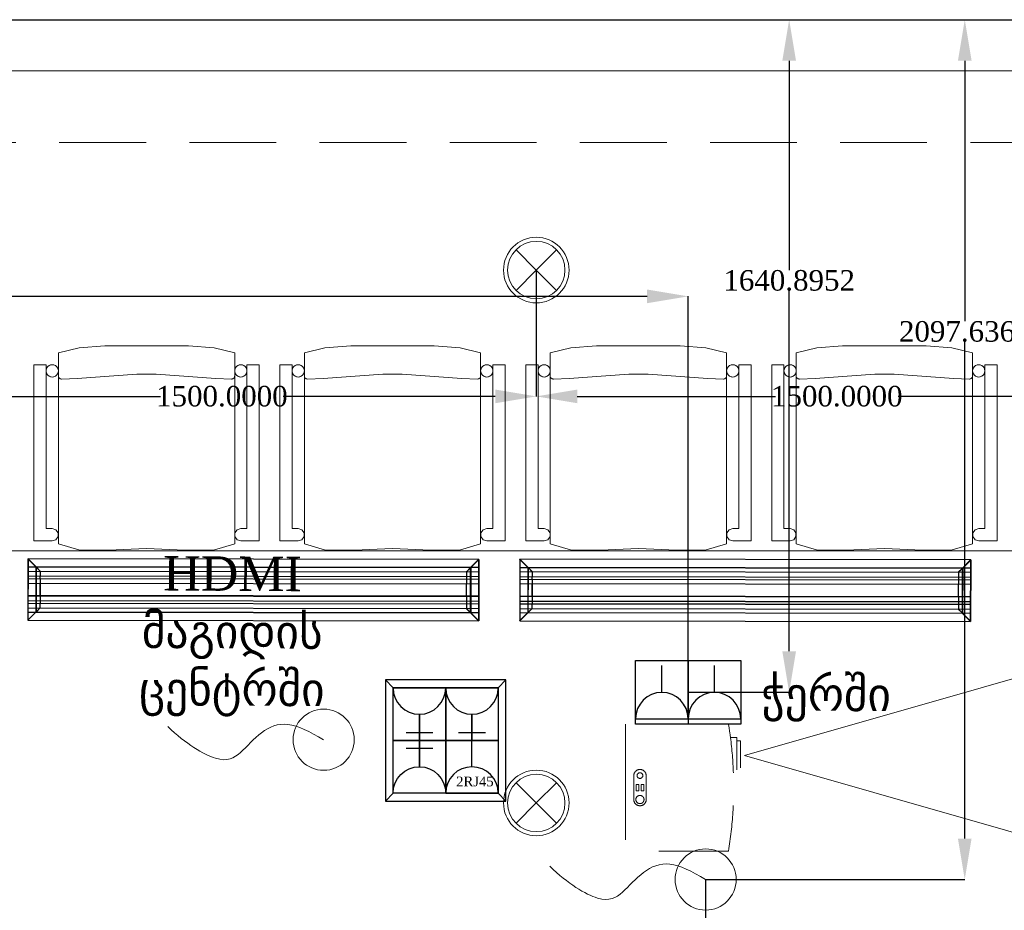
# Model space of a CAD drawing. Header units: millimetres. Extents: x 0 to 88385, y 0 to 41127.
# Tile 155 of 244: x 70167 to 72569, y 24615 to 26788. Entities that reach past the tile are written whole.
import ezdxf
from ezdxf.enums import TextEntityAlignment as Align

# ---------------------------------------------------------------- set-up
doc = ezdxf.new("R2010")
doc.units = ezdxf.units.MM
doc.header["$MEASUREMENT"] = 0
for name, pattern in [('Dot & Dashed', [670.277762, 317.5, -176.388889, 0, -176.388874]), ('Hidden', [317.5, 211.666667, -105.833333]), ('Hidden Line', [391.222223, 282.222223, -109])]:
    doc.linetypes.add(name, pattern=pattern)
for name, color, linetype in [('- განათება', 7, 'Continuous'), ('- მექანიკური ნაწილი', 7, 'Continuous'), ('- საშტეფცელო როზეტები', 7, 'Continuous'), ('Edges', 7, 'Continuous'), ('New_Structural - Bearing', 7, 'Continuous'), ('Structural - Bearing', 7, 'Continuous'), ('Structural - Grid', 7, 'Continuous')]:
    doc.layers.add(name, color=color, linetype=linetype)
for name, color, linetype, lineweight in [('New_2D Drafting - General_Pen_No__1', 7, 'Continuous', 13), ('New_Interior - Furniture _Pen_No__1', 7, 'Continuous', 13), ('New_Interior - Furniture _Pen_No__20', 1, 'Continuous', 0)]:
    doc.layers.add(name, color=color, linetype=linetype, lineweight=lineweight)
for name, color, linetype, lineweight, true_color in [('New_Interior - Lamp_Pen_No__77', 7, 'Continuous', 20, 0xffeb28), ('New_Structural - Bearing_Pen_No__5', 7, 'Continuous', 25, 0x40a5ff), ('Structural - Bearing_Pen_No__81', 7, 'Continuous', 20, 0x6a6a6a), ('Structural - Grid_Pen_No__81', 7, 'Continuous', 20, 0x6a6a6a)]:
    doc.layers.add(name, color=color, linetype=linetype, lineweight=lineweight, true_color=true_color)
doc.styles.add('GENERATED_STYLE_2', font='txt')
doc.styles.get("Standard").update_dxf_attribs({"font": 'sylfaen.ttf'})
doc.dimstyles.get("Standard").update_dxf_attribs({"dimtxt": 0.18, "dimasz": 0.18, "dimexe": 0.18, "dimexo": 0.0625, "dimgap": 0.09, "dimtad": 0, "dimtih": 1, "dimtoh": 1, "dimdec": 4, "dimzin": 0, "dimdsep": 46, "dimtxsty": 'Standard', "dimcen": 0.09, "dimadec": 0, "dimazin": 0, "dimtfac": 1, "dimtdec": 4, "dimtofl": 0, "dimtmove": 0, "dimatfit": 3, "dimfxl": 1, "dimtolj": 1, "dimtzin": 0, "dimarcsym": 0})

# ---------------------------------------------------------------- blocks, each defined once
blk = doc.blocks.new('Wall_71', base_point=(-16933.8, 26888))
at = {"layer": 'New_Structural - Bearing_Pen_No__5', "color": 161, "linetype": 'Continuous', "lineweight": 25, "true_color": 0x40a5ff, "flags": 128}
blk.add_lwpolyline([(-16783.8, 26788), (-11183.8, 26788)], dxfattribs=at)
blk = doc.blocks.new('Standard grid marker')
at = {"layer": 'Structural - Grid_Pen_No__81', "color": 251, "linetype": 'Continuous', "lineweight": 20, "true_color": 0x6a6a6a}
blk.add_line((1000, 0), (51328.1, 0), dxfattribs=at)
at = {"layer": 'Structural - Grid_Pen_No__81', "color": 251, "lineweight": 20, "true_color": 0x6a6a6a, "style": 'GENERATED_STYLE_2'}
for tag, p in [('AC_MarkerText_1_0', (-100, -144)), ('AC_MarkerText_1_1', (52428.1, -144))]:
    blk.add_attdef(tag, text='', height=100, rotation=180, dxfattribs=at).set_placement(p, align=Align.TOP_CENTER)
blk = doc.blocks.new('Chair 06 27')
at = {"layer": 'New_Interior - Furniture _Pen_No__1', "color": 7, "linetype": 'Continuous', "lineweight": 13}
for p, q in [((110.3, 494.9), (60, 482.3)), ((60, 482.3), (60, 16.5)), ((173, 500), (110.3, 494.9)), ((275, 500), (173, 500)), ((377, 500), (275, 500)), ((439.7, 494.9), (377, 500)), ((490, 482.3), (439.7, 494.9)), ((490, 16.5), (490, 482.3)), ((30, 453.7), (0, 453.7)), ((0, 453.7), (0, 24.4)), ((30, 53.9), (30, 453.7)), ((550, 453.7), (520, 453.7)), ((520, 453.7), (520, 53.9)), ((550, 24.4), (550, 453.7)), ((60.2, 424.7), (60, 426)), ((60.7, 423.3), (60.2, 424.7)), ((61.4, 422.1), (60.7, 423.3)), ((62.3, 421.1), (61.4, 422.1)), ((63.4, 420.2), (62.3, 421.1)), ((64.6, 419.5), (63.4, 420.2)), ((65.9, 419), (64.6, 419.5)), ((67.3, 418.7), (65.9, 419)), ((68, 418.7), (67.3, 418.7)), ((106, 419.7), (68, 418.7)), ((251.5, 430.7), (106, 419.7)), ((298.5, 430.7), (251.5, 430.7)), ((444, 419.7), (298.5, 430.7)), ((482, 418.7), (444, 419.7)), ((482.7, 418.7), (482, 418.7)), ((484.1, 419), (482.7, 418.7)), ((485.4, 419.5), (484.1, 419)), ((486.6, 420.2), (485.4, 419.5)), ((487.7, 421.1), (486.6, 420.2)), ((488.6, 422.1), (487.7, 421.1)), ((489.3, 423.3), (488.6, 422.1)), ((45, 53.9), (30, 53.9)), ((53.8, 51), (45, 53.9)), ((59.3, 43.5), (53.8, 51)), ((496.2, 51), (490.7, 43.5)), ((505, 53.9), (496.2, 51)), ((520, 53.9), (505, 53.9)), ((0, 24.4), (45, 24.4)), ((45, 24.4), (53.8, 26.8)), ((53.8, 26.8), (59.3, 34.3)), ((59.3, 34.3), (59.3, 43.5)), ((490.7, 43.5), (490.7, 34.3)), ((490.7, 34.3), (496.2, 26.8)), ((496.2, 26.8), (505, 24.4)), ((505, 24.4), (550, 24.4)), ((60, 16.5), (111.9, 1.2)), ((111.9, 1.2), (182, 0.9)), ((182, 0.9), (275, 5.1)), ((275, 5.1), (368, 0.9)), ((368, 0.9), (438.1, 1.2)), ((438.1, 1.2), (490, 16.5))]:
    blk.add_line(p, q, dxfattribs=at)
at = {"layer": 'New_Interior - Furniture _Pen_No__1', "color": 7, "linetype": 'Continuous', "lineweight": 13, "flags": 128}
for points in [[(60, 16.5), (111.9, 1.2), (182, 0.9), (275, 5.1), (368, 0.9), (438.1, 1.2), (490, 16.5), (490, 482.3), (439.7, 494.9), (377, 500), (275, 500), (173, 500), (110.3, 494.9), (60, 482.3)], [(0, 24.4), (45, 24.4), (53.8, 26.8), (59.3, 34.3), (59.3, 43.5), (53.8, 51), (45, 53.9), (30, 53.9), (30, 453.7), (0, 453.7)], [(45, 453.7), (42.4, 453.5), (39.9, 452.8), (37.5, 451.7), (35.4, 450.2), (33.5, 448.4), (32, 446.2), (30.9, 443.9), (30.2, 441.3), (30, 438.7), (30.2, 436.1), (30.9, 433.6), (32, 431.2), (33.5, 429.1), (35.4, 427.2), (37.5, 425.7), (39.9, 424.6), (42.4, 424), (45, 423.7), (47.6, 424), (50.1, 424.6), (52.5, 425.7), (54.6, 427.2), (56.5, 429.1), (58, 431.2), (59.1, 433.6), (59.8, 436.1), (60, 438.7), (59.8, 441.3), (59.1, 443.9), (58, 446.2), (56.5, 448.4), (54.6, 450.2), (52.5, 451.7), (50.1, 452.8), (47.6, 453.5)], [(505, 453.7), (502.4, 453.5), (499.9, 452.8), (497.5, 451.7), (495.4, 450.2), (493.5, 448.4), (492, 446.2), (490.9, 443.9), (490.2, 441.3), (490, 438.7), (490.2, 436.1), (490.9, 433.6), (492, 431.2), (493.5, 429.1), (495.4, 427.2), (497.5, 425.7), (499.9, 424.6), (502.4, 424), (505, 423.7), (507.6, 424), (510.1, 424.6), (512.5, 425.7), (514.6, 427.2), (516.5, 429.1), (518, 431.2), (519.1, 433.6), (519.8, 436.1), (520, 438.7), (519.8, 441.3), (519.1, 443.9), (518, 446.2), (516.5, 448.4), (514.6, 450.2), (512.5, 451.7), (510.1, 452.8), (507.6, 453.5)], [(520, 53.9), (505, 53.9), (496.2, 51), (490.7, 43.5), (490.7, 34.3), (496.2, 26.8), (505, 24.4), (550, 24.4), (550, 453.7), (520, 453.7)]]:
    blk.add_lwpolyline(points, close=True, dxfattribs=at)
at = {"layer": 'New_Interior - Furniture _Pen_No__1', "color": 7, "linetype": 'Continuous', "lineweight": 13}
for centre, start_param, end_param in [((45, 438.7), 4.712389, 7.853982), ((45, 438.7), 1.570796, 4.712389), ((505, 438.7), 4.712389, 7.853982), ((505, 438.7), 1.570796, 4.712389)]:
    blk.add_ellipse(centre, major_axis=(-15, 0), ratio=0.9996, start_param=start_param, end_param=end_param, dxfattribs=at)
blk = doc.blocks.new('Beam_12', base_point=(-47008.8, 26663))
at = {"layer": 'Structural - Bearing_Pen_No__81', "color": 251, "linetype": 'Dot & Dashed', "lineweight": 20, "true_color": 0x6a6a6a}
blk.add_line((-47008.8, 26663), (991.2, 26663), dxfattribs=at)
at = {"layer": 'Structural - Bearing_Pen_No__81', "color": 251, "linetype": 'Hidden', "lineweight": 20, "true_color": 0x6a6a6a}
blk.add_line((-16833.8, 26488), (-11183.8, 26488), dxfattribs=at)
blk = doc.blocks.new('Projector 27')
at = {"layer": 'New_Interior - Furniture _Pen_No__20', "color": 1, "linetype": 'Hidden Line', "lineweight": 0}
for p, q in [((29.2, -20.3), (-29.2, -20.3)), ((7.6, -26.4), (-7.6, -26.4)), ((-7.6, -26.4), (-7.6, -32.5)), ((-7.6, -32.5), (7.6, -32.5)), ((7.6, -38.6), (-7.6, -38.6)), ((-7.6, -38.6), (-7.6, -44.7)), ((-7.6, -44.7), (7.6, -44.7)), ((7.6, -32.5), (7.6, -26.4)), ((7.6, -44.7), (7.6, -38.6)), ((-29.2, -50.8), (29.2, -50.8)), ((114.3, -271.7), (43.2, -271.7))]:
    blk.add_line(p, q, dxfattribs=at)
at = {"layer": 'New_Interior - Furniture _Pen_No__20', "color": 1, "linetype": 'Hidden Line', "lineweight": 0, "flags": 128}
blk.add_lwpolyline([(154.9, 0), (-154.9, 0), (-154.9, -251.5, 0.05028), (35.6, -263.5), (35.6, -271.7), (43.2, -271.7), (43.2, -280.6), (114.3, -280.6), (114.3, -271.7), (121.9, -271.7), (121.9, -256.3, 0.00877), (154.9, -251.5)], format="xyb", close=True, dxfattribs=at)
at = {"layer": 'New_Interior - Furniture _Pen_No__20', "color": 1, "linetype": 'Hidden Line', "lineweight": 0}
for centre, radius in [((-29.2, -35.5), 10), ((29.2, -35.5), 7)]:
    blk.add_circle(centre, radius, dxfattribs=at)
for centre, radius, start, end in [((-29.2, -35.6), 15.2, 90, 270), ((29.2, -35.6), 15.1, 270, 90), ((0, 687.3), 951.5, 272.1418, 277.3619)]:
    blk.add_arc(centre, radius, start, end, dxfattribs=at)
blk = doc.blocks.new('იატაკის 4 იანი ჩარჩო')
at = {"layer": '- საშტეფცელო როზეტები', "color": 5}
for p, q in [((-12008.3, -6506.7), (-12026.8, -6526.1)), ((-11751.8, -6506.7), (-11733.3, -6526.1)), ((-12026.8, -6526.1), (-11733.3, -6526.1))]:
    blk.add_line(p, q, dxfattribs=at)
for points in [[(-11733.3, -6526.1), (-11733.3, -6230.8), (-12026.8, -6230.8), (-12026.8, -6526.1)], [(-12026.8, -6230.8), (-12008.3, -6250.3)], [(-11751.8, -6250.3), (-11733.3, -6230.8)]]:
    blk.add_lwpolyline(points, dxfattribs=at)
for points in [[(-12008.3, -6250.3), (-11880, -6250.3), (-11880, -6378.5), (-12008.3, -6378.5)], [(-11880, -6250.3), (-11751.8, -6250.3), (-11751.8, -6378.5), (-11880, -6378.5)], [(-12008.3, -6378.5), (-11880, -6378.5), (-11880, -6506.7), (-12008.3, -6506.7)], [(-11880, -6378.5), (-11751.8, -6378.5), (-11751.8, -6506.7), (-11880, -6506.7)]]:
    blk.add_lwpolyline(points, close=True, dxfattribs=at)
blk = doc.blocks.new('იატაკის კოლოფში სამონტაჟო როზეტი იპ22')
at = {"layer": '- საშტეფცელო როზეტები', "color": 5, "lineweight": 25}
for p, q in [((0, 261), (0, 526.9)), ((-133, 443.9), (133, 443.9))]:
    blk.add_line(p, q, dxfattribs=at)
at = {"layer": '- საშტეფცელო როზეტები', "color": 5}
blk.add_line((-133, 443.9), (133, 443.9), dxfattribs=at)
for points in [[(0, 526.9), (0, 261)], [(-261, 0), (261, 0)]]:
    blk.add_lwpolyline(points, dxfattribs=at)
at = {"layer": '- საშტეფცელო როზეტები', "color": 5, "lineweight": 25}
blk.add_arc((0, 0), 261, 0, 180, dxfattribs=at)
at = {"layer": '- საშტეფცელო როზეტები', "color": 5}
for start, end in [(90, 180), (0, 90)]:
    blk.add_arc((0, 0), 261, start, end, dxfattribs=at)
blk = doc.blocks.new('2 cali internetis rozeti')
at = {"layer": '- საშტეფცელო როზეტები', "color": 5}
for p, q in [((-9463.5, -8848.5), (-9463.5, -8783.2)), ((-9527.6, -8912.7), (-9399.3, -8912.7))]:
    blk.add_line(p, q, dxfattribs=at)
blk.add_arc((-9463.5, -8912.7), 64.1, 0, 180, dxfattribs=at)
at = {"layer": '- საშტეფცელო როზეტები', "color": 1, "insert": (-9502, -8872.5), "char_height": 23.657, "attachment_point": 1}
blk.add_mtext_dynamic_manual_height_columns('{\\fSylfaen|b0|i0|c0|p18;2RJ45}', width=4.298, gutter_width=0.0538, heights=[0], dxfattribs=at)
blk = doc.blocks.new('pirdapiti miyvanis werttili')
at = {"layer": '- საშტეფცელო როზეტები', "color": 5, "lineweight": 0}
blk.add_circle((0, 0), 74.6, dxfattribs=at)
blk.add_open_spline([(0, 0), (-20.2, -34.9), (-49.1, -90.2), (-22.6, -153.9), (36.4, -203.3), (62.8, -250.1), (10.3, -335.9), (-32.2, -380)], degree=3, dxfattribs=at)
blk = doc.blocks.new('2-იანი ჩარჩო')
at = {"layer": '- საშტეფცელო როზეტები', "color": 5}
blk.add_line((8600.4, 3737), (8600.4, 3582), dxfattribs=at)
for points in [[(8472.1, 3582), (8472.1, 3737), (8600.4, 3737)], [(8600.4, 3737), (8728.7, 3737), (8728.7, 3582), (8600.4, 3582)], [(8600.4, 3582), (8472.1, 3582)]]:
    blk.add_lwpolyline(points, dxfattribs=at)
blk = doc.blocks.new('- საშტეფცელო როზეტი IP22')
at = {"layer": '- საშტეფცელო როზეტები', "color": 5}
for p, q in [((8536.7, 3822.7), (8536.7, 3888.1)), ((8472.6, 3758.6), (8600.9, 3758.6))]:
    blk.add_line(p, q, dxfattribs=at)
blk.add_arc((8536.7, 3758.6), 64.1, 0, 180, dxfattribs=at)
blk = doc.blocks.new('lineardiffplan')
at = {"layer": 'Edges'}
for p, q in [((392.8, 274.9), (392.8, 274.6)), ((393.1, 274.9), (392.8, 274.9)), ((422.8, 244.9), (392.8, 274.9)), ((392.8, 274.6), (392.9, 274.5)), ((392.9, 125.2), (392.9, 274.5)), ((412.4, 255), (392.9, 274.5)), ((393.1, 274.9), (393.2, 274.8)), ((393.2, 274.8), (412.7, 255.3)), ((1462.8, 244.9), (1492.8, 274.9)), ((1472.9, 255.3), (1492.4, 274.8)), ((1473.2, 254.9), (1492.8, 274.5)), ((1492.4, 274.8), (1492.5, 274.9)), ((1492.8, 274.9), (1492.5, 274.9)), ((1492.8, 274.5), (1492.8, 274.9)), ((1492.8, 274.5), (1492.8, 274.5)), ((1492.8, 125.4), (1492.8, 274.5)), ((1492.8, 255.3), (392.9, 255.3)), ((392.9, 254.9), (1492.8, 254.9)), ((392.9, 244.9), (1492.8, 244.9)), ((412.4, 144.7), (412.4, 255)), ((412.8, 254.6), (412.4, 255)), ((412.7, 255.3), (413.1, 254.9)), ((412.8, 145.1), (412.8, 254.6)), ((412.8, 254.6), (422.8, 244.6)), ((413.1, 254.9), (423.1, 244.9)), ((422.8, 244.6), (422.8, 244.9)), ((422.8, 244.9), (423.1, 244.9)), ((422.8, 244.6), (422.8, 244.6)), ((422.8, 244.6), (422.8, 233.2)), ((423.1, 244.9), (423.1, 244.9)), ((1472.5, 254.9), (1462.5, 244.9)), ((1462.5, 244.9), (1462.5, 244.9)), ((1462.5, 244.9), (1462.8, 244.9)), ((1462.8, 244.9), (1462.9, 244.6)), ((1462.8, 244.5), (1462.9, 244.6)), ((1462.8, 233.2), (1462.8, 244.5)), ((1462.9, 244.6), (1472.8, 254.5)), ((1472.9, 255.3), (1472.5, 254.9)), ((1472.8, 254.5), (1473.2, 254.9)), ((1472.8, 254.5), (1472.8, 145.3)), ((1473.2, 144.9), (1473.2, 254.9)), ((392.9, 233.2), (1492.8, 233.2)), ((392.9, 233), (1492.8, 233)), ((392.9, 226.8), (1492.8, 226.8)), ((392.9, 226.5), (1492.8, 226.5)), ((422.8, 233), (422.8, 233.2)), ((422.8, 226.8), (422.8, 233)), ((422.8, 226.5), (422.8, 226.8)), ((422.8, 214.9), (422.8, 226.5)), ((1462.8, 233), (1462.8, 233.2)), ((1462.8, 226.8), (1462.8, 233)), ((1462.8, 226.5), (1462.8, 226.8)), ((1462.8, 214.9), (1462.8, 226.5)), ((392.9, 214.9), (1492.8, 214.9)), ((1492.8, 214.8), (392.9, 214.8)), ((422.4, 214.9), (422.3, 214.9)), ((422.8, 214.9), (422.4, 214.9)), ((422.8, 184.9), (422.8, 214.9)), ((423.2, 214.9), (422.8, 214.9)), ((423.2, 214.8), (422.8, 214.9)), ((423.2, 214.8), (423.2, 214.9)), ((423.2, 214.8), (423.2, 184.9)), ((1462.8, 214.9), (1462.4, 214.9)), ((1462.4, 214.9), (1462.4, 214.8)), ((1462.8, 214.9), (1462.4, 214.8)), ((1462.4, 184.9), (1462.4, 214.8)), ((1462.8, 214.9), (1462.8, 184.9)), ((1462.8, 214.9), (1463.2, 214.9)), ((1463.2, 214.9), (1463.3, 214.9)), ((1492.8, 184.9), (392.9, 184.9)), ((392.9, 173.2), (1492.8, 173.2)), ((392.9, 173), (1492.8, 173)), ((422.4, 184.9), (422.3, 184.9)), ((422.8, 184.9), (422.4, 184.9)), ((422.8, 184.9), (423.2, 184.9)), ((422.8, 173.2), (422.8, 184.9)), ((422.8, 173), (422.8, 173.2)), ((422.8, 173), (422.8, 166.8)), ((1462.4, 184.9), (1462.8, 184.9)), ((1462.8, 173.2), (1462.8, 184.9)), ((1463.2, 184.9), (1462.8, 184.9)), ((1462.8, 173), (1462.8, 173.2)), ((1462.8, 166.8), (1462.8, 173)), ((1463.2, 184.9), (1463.3, 184.9)), ((392.8, 124.9), (422.8, 154.9)), ((392.9, 166.8), (1492.8, 166.8)), ((392.9, 166.5), (1492.8, 166.5)), ((392.9, 154.9), (1492.8, 154.9)), ((1492.8, 144.9), (392.9, 144.9)), ((392.9, 125.2), (412.4, 144.7)), ((392.9, 144.5), (1492.8, 144.5)), ((412.7, 144.5), (393.2, 124.9)), ((412.8, 145.1), (412.4, 144.7)), ((412.7, 144.5), (413.1, 144.9)), ((412.8, 145.1), (422.8, 155.1)), ((423.1, 154.8), (413.1, 144.9)), ((422.8, 166.5), (422.8, 166.8)), ((422.8, 155.1), (422.8, 166.5)), ((422.8, 154.9), (422.8, 155.1)), ((422.8, 155.1), (422.8, 155.1)), ((423.1, 154.8), (422.8, 154.9)), ((423.1, 154.8), (423.1, 154.9)), ((1462.5, 154.8), (1462.4, 154.9)), ((1462.8, 154.9), (1462.5, 154.8)), ((1462.5, 154.8), (1472.4, 144.9)), ((1462.8, 166.5), (1462.8, 166.8)), ((1462.8, 155.3), (1462.8, 166.5)), ((1462.9, 155.2), (1462.8, 155.3)), ((1462.9, 155.2), (1462.8, 154.9)), ((1462.8, 154.9), (1492.8, 124.9)), ((1472.8, 145.3), (1462.9, 155.2)), ((1472.4, 144.9), (1472.8, 144.5)), ((1473.2, 144.9), (1472.8, 145.3)), ((1472.8, 144.5), (1492.4, 124.9)), ((1473.2, 144.9), (1492.8, 125.4)), ((392.9, 125.2), (392.8, 125.1)), ((392.8, 125.1), (392.8, 124.9)), ((392.8, 124.9), (393.1, 124.9)), ((393.2, 124.9), (393.1, 124.9)), ((1492.4, 124.9), (1492.8, 124.9)), ((1492.4, 124.9), (1492.4, 124.9)), ((1492.8, 125.3), (1492.8, 125.4)), ((1492.8, 124.9), (1492.8, 125.3))]:
    blk.add_line(p, q, dxfattribs=at)
blk.add_lwpolyline([(393.2, 274.8), (1492.8, 274.8), (1492.8, 124.9), (393.2, 124.9)], close=True, dxfattribs=at)
blk = doc.blocks.new('Recessed Spot')
at = {"layer": 'New_Interior - Lamp_Pen_No__77', "color": 2, "linetype": 'Continuous', "lineweight": 20, "true_color": 0xffeb28}
for q in [(-49.5, 49.5), (49.5, 49.5), (-49.5, -49.5), (49.5, -49.5)]:
    blk.add_line((0, 0), q, dxfattribs=at)
at = {"layer": 'New_Interior - Lamp_Pen_No__77', "color": 2, "linetype": 'Continuous', "lineweight": 20, "true_color": 0xffeb28, "flags": 128}
blk.add_lwpolyline([(80, 0, 1), (-80, 0, 1)], format="xyb", close=True, dxfattribs=at)
at = {"layer": 'New_Interior - Lamp_Pen_No__77', "color": 2, "linetype": 'Continuous', "lineweight": 20, "true_color": 0xffeb28}
blk.add_circle((0, 0), 70, dxfattribs=at)
blk = doc.blocks.new('*D594')
at = {"layer": '- საშტეფცელო როზეტები', "color": 0, "lineweight": -2, "transparency": 16777216}
for p, q in [((71488.6, 26788), (72044.7, 26788)), ((72044.5, 26688), (72044.5, 26177.2)), ((72044.5, 25247.1), (72044.5, 26125.8)), ((71798.1, 25147.1), (72044.7, 25147.1))]:
    blk.add_line(p, q, dxfattribs=at)
at = {"layer": '- საშტეფცელო როზეტები', "color": 0, "transparency": 16777216}
for points in [[(72027.8, 26688), (72061.2, 26688), (72044.5, 26788)], [(72027.8, 25247.1), (72061.2, 25247.1), (72044.5, 25147.1)]]:
    blk.add_solid(points, dxfattribs=at)
at = {"layer": 'Defpoints', "color": 0, "transparency": 16777216}
for p in [(71488.5, 26788), (71798, 25147.1), (72044.5, 25147.1)]:
    blk.add_point(p, dxfattribs=at)
at = {"layer": '- საშტეფცელო როზეტები', "color": 0, "transparency": 16777216, "insert": (72044.5, 26151.5), "char_height": 50, "attachment_point": 5}
blk.add_mtext('\\A1;{\\fSylfaen|b0|i0|c0|p18;1640.8952}', dxfattribs=at)
blk = doc.blocks.new('*D595')
at = {"layer": '- საშტეფცელო როზეტები', "color": 0, "lineweight": -2, "transparency": 16777216}
for p, q in [((67456.5, 24652.9), (67456.5, 26113.2)), ((67556.5, 26113), (69272.9, 26113)), ((71698, 26113), (69578.5, 26113)), ((71798, 25082.6), (71798, 26113.2))]:
    blk.add_line(p, q, dxfattribs=at)
at = {"layer": '- საშტეფცელო როზეტები', "color": 0, "transparency": 16777216}
for points in [[(67556.5, 26129.7), (67556.5, 26096.3), (67456.5, 26113)], [(71698, 26129.7), (71698, 26096.3), (71798, 26113)]]:
    blk.add_solid(points, dxfattribs=at)
at = {"layer": 'Defpoints', "color": 0, "transparency": 16777216}
for p in [(71798, 26113), (71798, 25082.6), (67456.5, 24652.8)]:
    blk.add_point(p, dxfattribs=at)
at = {"layer": '- საშტეფცელო როზეტები', "color": 0, "transparency": 16777216, "insert": (69425.7, 26113), "char_height": 50, "attachment_point": 5}
blk.add_mtext('\\A1;{\\fSylfaen|b0|i0|c0|p18;4341.5214}', dxfattribs=at)
blk = doc.blocks.new('*D597')
at = {"layer": '- საშტეფცელო როზეტები', "color": 0, "lineweight": -2, "transparency": 16777216}
for p, q in [((71840.7, 26788), (72473, 26788)), ((72472.8, 26688), (72472.8, 26052.7)), ((72472.8, 24790.3), (72472.8, 26001.3)), ((71840.7, 24690.3), (72473, 24690.3))]:
    blk.add_line(p, q, dxfattribs=at)
at = {"layer": '- საშტეფცელო როზეტები', "color": 0, "transparency": 16777216}
for points in [[(72456.2, 26688), (72489.5, 26688), (72472.8, 26788)], [(72456.2, 24790.3), (72489.5, 24790.3), (72472.8, 24690.3)]]:
    blk.add_solid(points, dxfattribs=at)
at = {"layer": 'Defpoints', "color": 0, "transparency": 16777216}
for p in [(71840.7, 26788), (71840.7, 24690.3), (72472.8, 24690.3)]:
    blk.add_point(p, dxfattribs=at)
at = {"layer": '- საშტეფცელო როზეტები', "color": 0, "transparency": 16777216, "insert": (72472.8, 26027), "char_height": 50, "attachment_point": 5}
blk.add_mtext('\\A1;{\\fSylfaen|b0|i0|c0|p18;2097.6368}', dxfattribs=at)
blk = doc.blocks.new('*D596')
at = {"layer": '- საშტეფცელო როზეტები', "color": 0, "lineweight": -2, "transparency": 16777216}
for p, q in [((67456.5, 24721.4), (67456.5, 23813.8)), ((71840.7, 24690.3), (71840.7, 23813.8)), ((67556.5, 23814), (69446.2, 23814)), ((71740.7, 23814), (69749.8, 23814))]:
    blk.add_line(p, q, dxfattribs=at)
at = {"layer": '- საშტეფცელო როზეტები', "color": 0, "transparency": 16777216}
for points in [[(67556.5, 23830.7), (67556.5, 23797.3), (67456.5, 23814)], [(71740.7, 23830.7), (71740.7, 23797.3), (71840.7, 23814)]]:
    blk.add_solid(points, dxfattribs=at)
at = {"layer": 'Defpoints', "color": 0, "transparency": 16777216}
for p in [(67456.5, 24721.5), (71840.7, 24690.3), (71840.7, 23814)]:
    blk.add_point(p, dxfattribs=at)
at = {"layer": '- საშტეფცელო როზეტები', "color": 0, "transparency": 16777216, "insert": (69598, 23814), "char_height": 50, "attachment_point": 5}
blk.add_mtext('\\A1;{\\fSylfaen|b0|i0|c0|p18;4384.1732}', dxfattribs=at)
blk = doc.blocks.new('*D1146')
at = {"layer": '- განათება', "color": 0, "lineweight": -2, "transparency": 16777216}
for p, q in [((69927.6, 26177), (69927.6, 25868.8)), ((71427.6, 26177), (71427.6, 25868.8)), ((70027.6, 25869), (70511, 25869)), ((71327.6, 25869), (70810.2, 25869))]:
    blk.add_line(p, q, dxfattribs=at)
at = {"layer": '- განათება', "color": 0, "transparency": 16777216}
for points in [[(70027.6, 25885.6), (70027.6, 25852.3), (69927.6, 25869)], [(71327.6, 25885.6), (71327.6, 25852.3), (71427.6, 25869)]]:
    blk.add_solid(points, dxfattribs=at)
at = {"layer": 'Defpoints', "color": 0, "transparency": 16777216}
for p in [(69927.6, 26177.1), (71427.6, 26177.1), (69927.6, 25869)]:
    blk.add_point(p, dxfattribs=at)
at = {"layer": '- განათება', "color": 0, "transparency": 16777216, "insert": (70660.6, 25869), "char_height": 50, "attachment_point": 5}
blk.add_mtext('\\A1;{\\fSylfaen|b0|i0|c0|p18;1500.0000}', dxfattribs=at)
blk = doc.blocks.new('*D1147')
at = {"layer": '- განათება', "color": 0, "lineweight": -2, "transparency": 16777216}
for p, q in [((71427.6, 26177), (71427.6, 25868.8)), ((72927.6, 26177), (72927.6, 25868.8)), ((71527.6, 25869), (72011, 25869)), ((72827.6, 25869), (72310.2, 25869))]:
    blk.add_line(p, q, dxfattribs=at)
at = {"layer": '- განათება', "color": 0, "transparency": 16777216}
for points in [[(71527.6, 25885.6), (71527.6, 25852.3), (71427.6, 25869)], [(72827.6, 25885.6), (72827.6, 25852.3), (72927.6, 25869)]]:
    blk.add_solid(points, dxfattribs=at)
at = {"layer": 'Defpoints', "color": 0, "transparency": 16777216}
for p in [(71427.6, 26177.1), (72927.6, 26177.1), (71427.6, 25869)]:
    blk.add_point(p, dxfattribs=at)
at = {"layer": '- განათება', "color": 0, "transparency": 16777216, "insert": (72160.6, 25869), "char_height": 50, "attachment_point": 5}
blk.add_mtext('\\A1;{\\fSylfaen|b0|i0|c0|p18;1500.0000}', dxfattribs=at)

msp = doc.modelspace()

# ---------------------------------------------------------------- linework, layer by layer
at = {"layer": '- საშტეფცელო როზეტები', "color": 1, "linetype": 'Continuous', "lineweight": 0}
for points in [[(75428.33983, 25991.66385), (71935.1138, 24992.51971)], [(75434.32433, 23991.66385), (71935.1138, 24992.51971)]]:
    msp.add_lwpolyline(points, close=True, dxfattribs=at)
at = {"layer": 'New_2D Drafting - General_Pen_No__1', "color": 7, "linetype": 'Continuous', "lineweight": 13}
msp.add_lwpolyline([(68361.85811, 24492.51971), (68361.85811, 25492.51971), (73861.85811, 25492.51971), (73861.85811, 24492.51971)], close=True, dxfattribs=at)

# ---------------------------------------------------------------- block references
at = {"layer": '- განათება', "color": 2, "linetype": 'Continuous', "lineweight": 20, "true_color": 0xffeb28, "zscale": 1000}
for p in [(71427.59822, 26177.05844), (71427.59822, 24877.05844)]:
    msp.add_blockref('Recessed Spot', p, dxfattribs=at)
at = {"layer": '- მექანიკური ნაწილი', "xscale": -1, "rotation": 179.9146932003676}
for p in [(69794.74149, 25598.26146), (70994.8127, 25596.97953)]:
    msp.add_blockref('lineardiffplan', p, dxfattribs=at)
at = {"layer": '- საშტეფცელო როზეტები', "color": 5}
msp.add_blockref('2-იანი ჩარჩო', (63197.64195, 21487.61684), dxfattribs=at)
at = {"layer": '- საშტეფცელო როზეტები'}
for name, p in [('- საშტეფცელო როზეტი IP22', (63197.15221, 21324.00347)), ('- საშტეფცელო როზეტი IP22', (63325.41916, 21324.00347)), ('იატაკის 4 იანი ჩარჩო', (83086.60593, 31407.91201)), ('2 cali internetis rozeti', (80734.16445, 33813.84978))]:
    msp.add_blockref(name, p, dxfattribs=at)
at = {"layer": '- საშტეფცელო როზეტები', "color": 6, "xscale": 0.2457613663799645, "yscale": 0.2457613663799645, "zscale": 0.2457613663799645, "rotation": 180}
for p in [(71142.43502, 25157.64702), (71270.70197, 25157.64702)]:
    msp.add_blockref('იატაკის კოლოფში სამონტაჟო როზეტი იპ22', p, dxfattribs=at)
at = {"layer": '- საშტეფცელო როზეტები', "rotation": 269.9999999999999}
for p in [(70908.85638, 25031.29007), (71840.67909, 24690.34412)]:
    msp.add_blockref('pirdapiti miyvanis werttili', p, dxfattribs=at)
at = {"layer": '- საშტეფცელო როზეტები', "color": 1, "linetype": 'Hidden Line', "lineweight": 0, "zscale": 1000, "rotation": 90}
msp.add_blockref('Projector 27', (71644.9224, 24914.6493), dxfattribs=at)
at = {"layer": '- საშტეფცელო როზეტები', "color": 6, "xscale": -0.2457613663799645, "yscale": 0.2457613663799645, "zscale": 0.2457613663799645}
msp.add_blockref('იატაკის კოლოფში სამონტაჟო როზეტი იპ22', (71142.43502, 24901.18508), dxfattribs=at)
at = {"layer": 'New_Interior - Furniture _Pen_No__1', "color": 7, "linetype": 'Continuous', "lineweight": 13, "xscale": -1, "zscale": 1000}
for p in [(70751.8051, 25492.51971), (71351.8051, 25492.51971), (71951.8051, 25492.51971), (72551.8051, 25492.51971)]:
    msp.add_blockref('Chair 06 27', p, dxfattribs=at)
at = {"layer": 'New_Structural - Bearing', "color": 7, "lineweight": 35}
msp.add_blockref('Wall_71', (67306.5059, 26887.98097), dxfattribs=at)
at = {"layer": 'Structural - Bearing', "color": 251, "lineweight": 20, "true_color": 0x6a6a6a}
msp.add_blockref('Beam_12', (37231.5059, 26662.98097), dxfattribs=at)
at = {"layer": 'Structural - Grid', "color": 8, "linetype": 'Continuous', "lineweight": 15, "zscale": 1000, "rotation": 180}
msp.add_blockref('Standard grid marker', (88184.57817, 26662.98097), dxfattribs=at)

# ---------------------------------------------------------------- texts
at = {"layer": '- საშტეფცელო როზეტები', "color": 5, "attachment_point": 3, "rotation": 359.68932566}
for s, insert, char_height in [('\\pxqc;HDMI\\Pმაგიდის ცენტრში ', (71042.29049, 25476.58249), 83.9644685), ('ჭერში', (72293.0542, 25185.04046), 83.964469)]:
    msp.add_mtext_dynamic_manual_height_columns(s, width=710.9466492, gutter_width=1.70068, heights=[0], dxfattribs=dict(at, insert=insert, char_height=char_height))

# ---------------------------------------------------------------- dimensions: what is measured, and where the dimension line sits
at = {"layer": '- განათება', "color": 1}
for base, p1, p2, picture, middle in [((69927.59822, 25868.95714), (71427.59822, 26177.05844), (69927.59822, 26177.05844), '*D1146', (70660.59232, 25868.95714)), ((71427.59822, 25868.95714), (72927.59822, 26177.05844), (71427.59822, 26177.05844), '*D1147', (72160.59232, 25868.95714))]:
    dim = msp.add_linear_dim(base=base, p1=p1, p2=p2, angle=180, text='{\\fSylfaen|b0|i0|c0|p18;<>}', dimstyle='Standard', override={"dimtxt": 50, "dimasz": 100}, dxfattribs=at)
    dim.commit()
    dim.dimension.update_dxf_attribs({"geometry": picture, "text_midpoint": middle, "dimtype": 160})
at = {"layer": '- საშტეფცელო როზეტები', "color": 1}
for base, p1, p2, picture, middle in [((72044.5, 25147.08579), (71488.5, 26787.98097), (71798.02729, 25147.08579), '*D594', (72044.5, 26151.5)), ((72472.8301655, 24690.3441224), (71840.679093, 26787.9809702), (71840.679093, 24690.3441224), '*D597', (72472.8301655, 26027))]:
    dim = msp.add_linear_dim(base=base, p1=p1, p2=p2, angle=270, text='{\\fSylfaen|b0|i0|c0|p18;<>}', dimstyle='Standard', override={"dimtxt": 50, "dimasz": 100}, dxfattribs=at)
    dim.commit()
    dim.dimension.update_dxf_attribs({"geometry": picture, "text_midpoint": middle, "dimtype": 160})
for base, p1, p2, picture, middle in [((71798.02729, 26113), (67456.5059, 24652.82123), (71798.02729, 25082.56045), '*D595', (69425.67349, 26113)), ((71840.67909, 23814), (67456.5059, 24721.5), (71840.67909, 24690.34412), '*D596', (69598, 23814))]:
    dim = msp.add_linear_dim(base=base, p1=p1, p2=p2, text='{\\fSylfaen|b0|i0|c0|p18;<>}', dimstyle='Standard', override={"dimtxt": 50, "dimasz": 100}, dxfattribs=at)
    dim.commit()
    dim.dimension.update_dxf_attribs({"geometry": picture, "text_midpoint": middle, "dimtype": 160})

doc.saveas('drawing.dxf')
